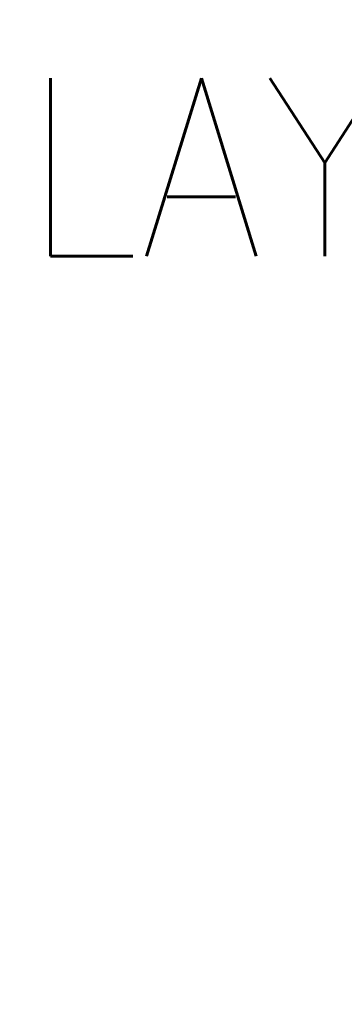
# Model space of a CAD drawing. Header units: inches. Extents: x 0 to 841, y 0 to 594.
# Tile 15 of 16: x 706.86 to 712.34, y 260.87 to 277.48. Entities that reach past the tile are written whole.
import ezdxf

# ---------------------------------------------------------------- set-up
doc = ezdxf.new("R2010")
doc.units = ezdxf.units.IN
doc.layers.add('1', color=7, linetype='Continuous')
doc.styles.add('CONVERTER_16', font='txt.shx', dxfattribs={"width": 0.9})

# ---------------------------------------------------------------- blocks, each defined once
blk = doc.blocks.new('front1__3', base_point=(427.836, 364.738))
at = {"layer": '1', "color": 1, "insert": (557.464, 259.984), "char_height": 3, "attachment_point": 7, "line_spacing_factor": 0.90036, "style": 'CONVERTER_16'}
blk.add_mtext('THESE AREAS ARE AT A CLEARANCE HEIGHT OF 21.0mm TO THE STIFFENER INLAY\\PON BOTTOM SIDE OF PCB\\PSIGNAL AND GND TRACES, VIAS AND PADS ARE ALLOWED\\PRECOMMENDED MAX. COMPONENT HEIGHT = 20.0mm', dxfattribs=at)
blk = doc.blocks.new('2__4', base_point=(446.106, 338.724))
blk.add_blockref('front1__3', (427.836, 364.738))
blk = doc.blocks.new('rf_stiffener_assy__5', base_point=(446.106, 338.724))
at = {"layer": '1'}
blk.add_blockref('2__4', (446.106, 338.724), dxfattribs=at)
blk = doc.blocks.new('TOP__6', base_point=(428.566, 317.897))
blk.add_blockref('rf_stiffener_assy__5', (446.106, 338.724))
blk = doc.blocks.new('2__7', base_point=(428.566, 317.897))
blk.add_blockref('TOP__6', (428.566, 317.897))
blk = doc.blocks.new('N2494-90111-1__8', base_point=(428.566, 317.897))
at = {"layer": '1'}
blk.add_blockref('2__7', (428.566, 317.897), dxfattribs=at)

msp = doc.modelspace()

# ---------------------------------------------------------------- block references
msp.add_blockref('N2494-90111-1__8', (428.566, 317.897))

doc.saveas('drawing.dxf')
